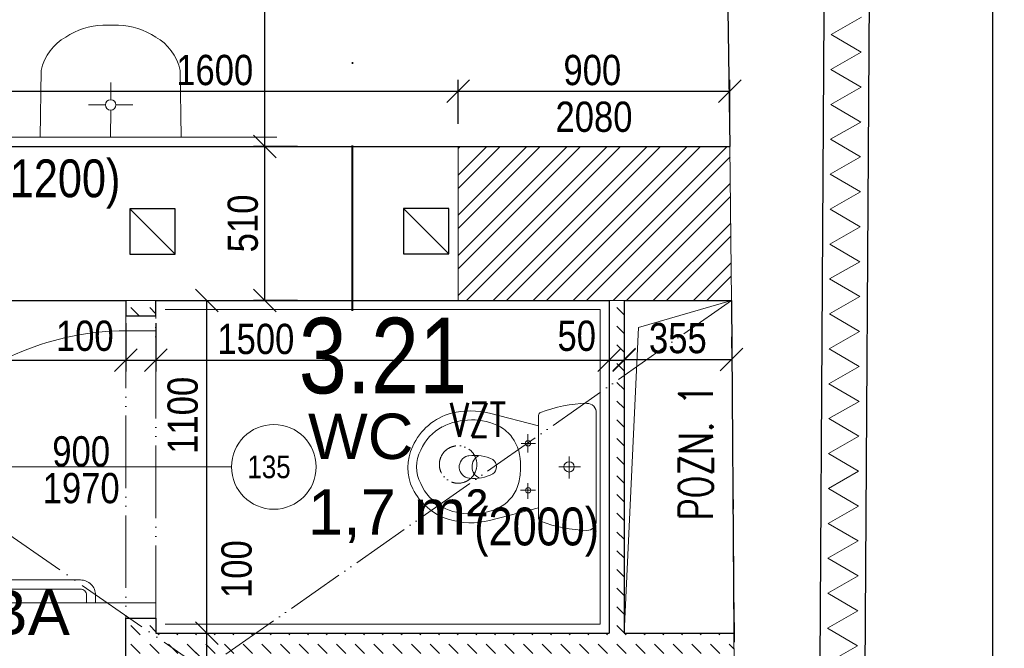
# Model space of a CAD drawing. Header units: millimetres. Extents: x -300958 to -108039, y 30118 to 292543.
# Tile 149 of 256: x -219364 to -216105, y 149500 to 151579. Entities that reach past the tile are written whole.
import ezdxf
from ezdxf.enums import TextEntityAlignment as Align

# ---------------------------------------------------------------- set-up
doc = ezdxf.new("R2010")
doc.units = ezdxf.units.MM
doc.header["$MEASUREMENT"] = 0
for name, pattern in [('ACAD_ISO05W100', [33, 24, -3, 0, -3, 0, -3]), ('DGN Style 2', [879.857395, 527.914437, -351.942958]), ('DGN Style 4', [1094.119168, 546.717885, -273.358943, 0.683397, -273.358943])]:
    doc.linetypes.add(name, pattern=pattern)
doc.layers.get('0').update_dxf_attribs({"lineweight": 13})
doc.layers.get('Defpoints').update_dxf_attribs({"color": 3, "lineweight": 13})
for name, color, linetype, lineweight in [('dims', 7, 'Continuous', 9), ('dvere', 7, 'Continuous', 9), ('equipments', 254, 'Continuous', 5), ('legenda', 7, 'Continuous', 13), ('Materiály', 1, 'Continuous', 13), ('navrh', 1, 'Continuous', 9), ('obklad', 8, 'Continuous', 5), ('popis', 7, 'Continuous', 9), ('PSV', 7, 'Continuous', 13), ('rez', 7, 'Continuous', 13), ('rost', 6, 'Continuous', 0), ('tenka', 7, 'Continuous', 13), ('texts', 3, 'Continuous', 30), ('walls', 7, 'Continuous', 13), ('zarizovaky', 5, 'Continuous', 9), ('zařizovací předměty', 7, 'Continuous', 9), ('ŠRAFA', 7, 'Continuous', 13)]:
    doc.layers.add(name, color=color, linetype=linetype, lineweight=lineweight)
doc.styles.add('GENERATED_STYLE_8', font='arial.ttf')
doc.styles.get("Standard").update_dxf_attribs({"font": 'txt.shx'})
doc.styles.add('STYLE-0', font='ARIALN.TTF')
doc.styles.add('Style-Arial', font='arial.ttf')
doc.dimstyles.new('arch', dxfattribs={"dimscale": 50, "dimtxt": 2.5, "dimasz": 2.5, "dimexe": 1.25, "dimexo": 0.9, "dimtad": 1, "dimdec": 0, "dimtxsty": 'STYLE-0', "dimblk": 'ARCHTICK', "dimcen": 2.5, "dimadec": 0, "dimazin": 0, "dimtfac": 1, "dimtdec": 0, "dimtmove": 2, "dimatfit": 3, "dimldrblk": 'ARCHTICK', "dimfxl": 0, "dimarcsym": 0})

# ---------------------------------------------------------------- blocks, each defined once
blk = doc.blocks.new('wc_kombi')
at = {"color": 0, "linetype": 'ByBlock', "lineweight": -2}
for p, q in [((0.1775, 0), (-0.1775, 0)), ((0.0002, -0.1237), (0.0002, -0.0524)), ((-0.0347, -0.0898), (0.0384, -0.0898)), ((-0.1356, -0.1907), (-0.1773, -0.3527)), ((-0.1706, -0.1907), (0.1706, -0.1907)), ((0.1357, -0.1907), (-0.1356, -0.1907)), ((0.1773, -0.3527), (0.1357, -0.1907)), ((-0.1078, -0.2257), (-0.0478, -0.2257)), ((-0.0778, -0.2013), (-0.0778, -0.2482)), ((0.0534, -0.2257), (0.106, -0.2257)), ((0.0775, -0.2004), (0.0775, -0.2501)), ((0.0013, -0.2508), (-0.0024, -0.2508)), ((-0.0366, -0.4251), (-0.0367, -0.4214))]:
    blk.add_line(p, q, dxfattribs=at)
for centre, radius in [((0, -0.0898), 0.0171), ((-0.0778, -0.2257), 0.00927), ((0.0775, -0.2252), 0.0089)]:
    blk.add_circle(centre, radius, dxfattribs=at)
for centre, radius, start, end in [((-0.1801, -0.0299), 0.03, 84.9385, 181.5621), ((0.1801, -0.0299), 0.03, 358.4383, 95.0618), ((0.2615, -0.0178), 0.4718, 181.5608, 200.6512), ((-0.2615, -0.0178), 0.4718, 339.3489, 358.4387), ((-0.1706, -0.1807), 0.01, 200.6489, 270.0028), ((0.1706, -0.1807), 0.01, 270, 339.3483), ((-0.0114, -0.3985), 0.148, 86.5055, 126.0101), ((0.006, -0.4465), 0.1958, 76.3604, 91.3715), ((0.0217, -0.3796), 0.1271, 29.404, 76.1254), ((-0.0104, -0.3911), 0.1427, 128.0842, 148.8348), ((0.0459, -0.4104), 0.2012, 152.4237, 180.8026), ((-0.0371, -0.4083), 0.1924, 358.536, 28.2377), ((0.0816, -0.4165), 0.2666, 166.1457, 193.5616), ((0.1001, -0.402), 0.1382, 154.478, 188.0608), ((-0.0005, -0.3598), 0.0297, 36.344, 144.2662), ((-0.0958, -0.404), 0.1343, 353.2317, 27.4086), ((-0.0653, -0.4139), 0.2501, 342.2461, 14.1632), ((-0.0006, -0.3697), 0.0413, 206.767, 336.409), ((0.0659, -0.4119), 0.2212, 180.3296, 206.1001), ((0, -0.4154), 0.0378, 194.8362, 353.2743), ((-0.0346, -0.4193), 0.19, 331.7361, 1.8342), ((0.013, -0.4271), 0.1975, 195.246, 245.7395), ((0.0046, -0.437), 0.1552, 207.7501, 247.4669), ((-0.0065, -0.4349), 0.1579, 292.8858, 331.8972), ((-0.019, -0.4276), 0.2019, 297.1495, 341.935), ((0, -0.4814), 0.1131, 240.9792, 299.0208), ((0.0025, -0.4644), 0.1593, 243.6726, 296.3274)]:
    blk.add_arc(centre, radius, start, end, dxfattribs=at)
blk = doc.blocks.new('_ArchTick')
at = {"color": 0, "linetype": 'ByBlock', "flags": 128}
blk.add_lwpolyline([(-0.5, -0.5), (0.5, 0.5)], dxfattribs=at)
blk = doc.blocks.new('*D160')
at = {"layer": 'Defpoints', "color": 0, "linetype": 'Continuous'}
for p in [(-218552.3, 154310), (-218368.7, 154310), (-218368.7, 151160)]:
    blk.add_point(p, dxfattribs=at)
at = {"layer": 'dims', "color": 0, "linetype": 'Continuous', "lineweight": -2}
for p, q in [((-218443.7, 154310), (-218589.8, 154310)), ((-218552.3, 151160), (-218552.3, 154310)), ((-218443.7, 151160), (-218589.8, 151160))]:
    blk.add_line(p, q, dxfattribs=at)
at = {"layer": 'dims', "color": 0, "linetype": 'Continuous', "lineweight": -2, "xscale": 75, "yscale": 75, "zscale": 75}
for p, rotation in [((-218552.3, 154310), 90), ((-218552.3, 151160), 270)]:
    blk.add_blockref('_ArchTick', p, dxfattribs=dict(at, rotation=rotation))
at = {"layer": 'dims', "color": 0, "linetype": 'Continuous', "insert": (-218651.2, 152839.2), "char_height": 100, "attachment_point": 5, "rotation": 90, "style": 'STYLE-0'}
blk.add_mtext('3150', dxfattribs=at)
blk = doc.blocks.new('*D162')
at = {"layer": 'Defpoints', "color": 0, "linetype": 'Continuous'}
for p in [(-218552.3, 151160), (-218368.7, 151160), (-218368.7, 150650)]:
    blk.add_point(p, dxfattribs=at)
at = {"layer": 'dims', "color": 0, "linetype": 'Continuous', "lineweight": -2}
for p, q in [((-218443.7, 151160), (-218589.8, 151160)), ((-218552.3, 150650), (-218552.3, 151160)), ((-218443.7, 150650), (-218589.8, 150650))]:
    blk.add_line(p, q, dxfattribs=at)
at = {"layer": 'dims', "color": 0, "linetype": 'Continuous', "lineweight": -2, "xscale": 75, "yscale": 75, "zscale": 75}
for p, rotation in [((-218552.3, 151160), 90), ((-218552.3, 150650), 270)]:
    blk.add_blockref('_ArchTick', p, dxfattribs=dict(at, rotation=rotation))
at = {"layer": 'dims', "color": 0, "linetype": 'Continuous', "insert": (-218624.8, 150905), "char_height": 100, "attachment_point": 5, "rotation": 90, "style": 'STYLE-0'}
blk.add_mtext('510', dxfattribs=at)
blk = doc.blocks.new('*D164')
at = {"layer": 'Defpoints', "color": 0, "linetype": 'Continuous'}
for p in [(-218927.7, 150650), (-218744.1, 150650), (-218927.7, 149550)]:
    blk.add_point(p, dxfattribs=at)
at = {"layer": 'dims', "color": 0, "linetype": 'Continuous', "lineweight": -2}
for p, q in [((-218852.7, 150650), (-218706.6, 150650)), ((-218744.1, 149550), (-218744.1, 150650)), ((-218852.7, 149550), (-218706.6, 149550))]:
    blk.add_line(p, q, dxfattribs=at)
at = {"layer": 'dims', "color": 0, "linetype": 'Continuous', "lineweight": -2, "xscale": 75, "yscale": 75, "zscale": 75}
for p, rotation in [((-218744.1, 150650), 90), ((-218744.1, 149550), 270)]:
    blk.add_blockref('_ArchTick', p, dxfattribs=dict(at, rotation=rotation))
at = {"layer": 'dims', "color": 0, "linetype": 'Continuous', "insert": (-218823.7, 150270.5), "char_height": 100, "attachment_point": 5, "rotation": 90, "style": 'STYLE-0'}
blk.add_mtext('1100', dxfattribs=at)
blk = doc.blocks.new('*D165')
at = {"layer": 'Defpoints', "color": 0, "linetype": 'Continuous'}
for p in [(-218927.7, 149550), (-218744.1, 149550), (-218927.7, 149450)]:
    blk.add_point(p, dxfattribs=at)
at = {"layer": 'dims', "color": 0, "linetype": 'Continuous', "lineweight": -2}
for p, q in [((-218852.7, 149550), (-218706.6, 149550)), ((-218744.1, 149450), (-218744.1, 149550)), ((-218852.7, 149450), (-218706.6, 149450))]:
    blk.add_line(p, q, dxfattribs=at)
at = {"layer": 'dims', "color": 0, "linetype": 'Continuous', "lineweight": -2, "xscale": 75, "yscale": 75, "zscale": 75}
for p, rotation in [((-218744.1, 149550), 90), ((-218744.1, 149450), 270)]:
    blk.add_blockref('_ArchTick', p, dxfattribs=dict(at, rotation=rotation))
at = {"layer": 'dims', "color": 0, "linetype": 'Continuous', "insert": (-218645.3, 149761.8), "char_height": 100, "attachment_point": 5, "rotation": 90, "style": 'STYLE-0'}
blk.add_mtext('100', dxfattribs=at)
blk = doc.blocks.new('*D121')
at = {"layer": 'Defpoints', "color": 0, "linetype": 'Continuous'}
for p in [(-218912.6, 150650), (-217412.6, 150452.6), (-217412.6, 150452.6)]:
    blk.add_point(p, dxfattribs=at)
at = {"layer": 'dims', "color": 0, "linetype": 'Continuous', "lineweight": -2}
for p, q in [((-218912.6, 150575), (-218912.6, 150415.1)), ((-217412.6, 150527.6), (-217412.6, 150490.1)), ((-218912.6, 150452.6), (-217412.6, 150452.6))]:
    blk.add_line(p, q, dxfattribs=at)
at = {"layer": 'dims', "color": 0, "linetype": 'Continuous', "lineweight": -2, "xscale": 75, "yscale": 75, "zscale": 75, "rotation": 180}
blk.add_blockref('_ArchTick', (-218912.6, 150452.6), dxfattribs=at)
at = {"layer": 'dims', "color": 0, "linetype": 'Continuous', "lineweight": -2, "xscale": 75, "yscale": 75, "zscale": 75}
blk.add_blockref('_ArchTick', (-217412.6, 150452.6), dxfattribs=at)
at = {"layer": 'dims', "color": 0, "linetype": 'Continuous', "insert": (-218582.1, 150522.4), "char_height": 100, "attachment_point": 5, "style": 'STYLE-0'}
blk.add_mtext('1500', dxfattribs=at)
blk = doc.blocks.new('*D122')
at = {"layer": 'Defpoints', "color": 0, "linetype": 'Continuous'}
for p in [(-217412.6, 150650), (-217362.6, 150452.6), (-217362.6, 150452.6)]:
    blk.add_point(p, dxfattribs=at)
at = {"layer": 'dims', "color": 0, "linetype": 'Continuous', "lineweight": -2}
for p, q in [((-217412.6, 150575), (-217412.6, 150415.1)), ((-217362.6, 150527.6), (-217362.6, 150490.1)), ((-217412.6, 150452.6), (-217362.6, 150452.6))]:
    blk.add_line(p, q, dxfattribs=at)
at = {"layer": 'dims', "color": 0, "linetype": 'Continuous', "lineweight": -2, "xscale": 75, "yscale": 75, "zscale": 75, "rotation": 180}
blk.add_blockref('_ArchTick', (-217412.6, 150452.6), dxfattribs=at)
at = {"layer": 'dims', "color": 0, "linetype": 'Continuous', "lineweight": -2, "xscale": 75, "yscale": 75, "zscale": 75}
blk.add_blockref('_ArchTick', (-217362.6, 150452.6), dxfattribs=at)
at = {"layer": 'dims', "color": 0, "linetype": 'Continuous', "insert": (-217519.9, 150532.9), "char_height": 100, "attachment_point": 5, "style": 'STYLE-0'}
blk.add_mtext('50', dxfattribs=at)
blk = doc.blocks.new('*D123')
at = {"layer": 'Defpoints', "color": 0, "linetype": 'Continuous'}
for p in [(-217362.6, 150650), (-217007.9, 150455.4), (-217007.9, 150455.4)]:
    blk.add_point(p, dxfattribs=at)
at = {"layer": 'dims', "color": 0, "linetype": 'Continuous', "lineweight": -2}
for p, q in [((-217362.6, 150575), (-217362.6, 150417.9)), ((-217007.9, 150530.4), (-217007.9, 150492.9)), ((-217362.6, 150455.4), (-217007.9, 150455.4))]:
    blk.add_line(p, q, dxfattribs=at)
at = {"layer": 'dims', "color": 0, "linetype": 'Continuous', "lineweight": -2, "xscale": 75, "yscale": 75, "zscale": 75, "rotation": 180}
blk.add_blockref('_ArchTick', (-217362.6, 150455.4), dxfattribs=at)
at = {"layer": 'dims', "color": 0, "linetype": 'Continuous', "lineweight": -2, "xscale": 75, "yscale": 75, "zscale": 75}
blk.add_blockref('_ArchTick', (-217007.9, 150455.4), dxfattribs=at)
at = {"layer": 'dims', "color": 0, "linetype": 'Continuous', "insert": (-217185.2, 150525.2), "char_height": 100, "attachment_point": 5, "style": 'STYLE-0'}
blk.add_mtext('355', dxfattribs=at)
blk = doc.blocks.new('*D124')
at = {"layer": 'Defpoints', "color": 0, "linetype": 'Continuous'}
for p in [(-219012.6, 150650), (-218912.6, 150452.6), (-218912.6, 150452.6)]:
    blk.add_point(p, dxfattribs=at)
at = {"layer": 'dims', "color": 0, "linetype": 'Continuous', "lineweight": -2}
for p, q in [((-219012.6, 150575), (-219012.6, 150415.1)), ((-218912.6, 150527.6), (-218912.6, 150490.1)), ((-219012.6, 150452.6), (-218912.6, 150452.6))]:
    blk.add_line(p, q, dxfattribs=at)
at = {"layer": 'dims', "color": 0, "linetype": 'Continuous', "lineweight": -2, "xscale": 75, "yscale": 75, "zscale": 75, "rotation": 180}
blk.add_blockref('_ArchTick', (-219012.6, 150452.6), dxfattribs=at)
at = {"layer": 'dims', "color": 0, "linetype": 'Continuous', "lineweight": -2, "xscale": 75, "yscale": 75, "zscale": 75}
blk.add_blockref('_ArchTick', (-218912.6, 150452.6), dxfattribs=at)
at = {"layer": 'dims', "color": 0, "linetype": 'Continuous', "insert": (-219148.3, 150532.9), "char_height": 100, "attachment_point": 5, "style": 'STYLE-0'}
blk.add_mtext('100', dxfattribs=at)
blk = doc.blocks.new('*D125')
at = {"layer": 'Defpoints', "color": 0, "linetype": 'Continuous'}
for p in [(-220512.6, 150650), (-219012.6, 150452.6), (-219012.6, 150452.6)]:
    blk.add_point(p, dxfattribs=at)
at = {"layer": 'dims', "color": 0, "linetype": 'Continuous', "lineweight": -2}
for p, q in [((-220512.6, 150575), (-220512.6, 150415.1)), ((-219012.6, 150527.6), (-219012.6, 150490.1)), ((-220512.6, 150452.6), (-219012.6, 150452.6))]:
    blk.add_line(p, q, dxfattribs=at)
at = {"layer": 'dims', "color": 0, "linetype": 'Continuous', "lineweight": -2, "xscale": 75, "yscale": 75, "zscale": 75, "rotation": 180}
blk.add_blockref('_ArchTick', (-220512.6, 150452.6), dxfattribs=at)
at = {"layer": 'dims', "color": 0, "linetype": 'Continuous', "lineweight": -2, "xscale": 75, "yscale": 75, "zscale": 75}
blk.add_blockref('_ArchTick', (-219012.6, 150452.6), dxfattribs=at)
at = {"layer": 'dims', "color": 0, "linetype": 'Continuous', "insert": (-219718.3, 150522.4), "char_height": 100, "attachment_point": 5, "style": 'STYLE-0'}
blk.add_mtext('1500', dxfattribs=at)
blk = doc.blocks.new('*D141')
at = {"layer": 'Defpoints', "color": 0, "linetype": 'Continuous'}
for p in [(-217912.6, 151342), (-219512.6, 151160), (-217912.6, 151160)]:
    blk.add_point(p, dxfattribs=at)
at = {"layer": 'dims', "color": 0, "linetype": 'Continuous', "lineweight": -2}
for p, q in [((-219512.6, 151235), (-219512.6, 151379.5)), ((-217912.6, 151235), (-217912.6, 151379.5)), ((-219512.6, 151342), (-217912.6, 151342))]:
    blk.add_line(p, q, dxfattribs=at)
at = {"layer": 'dims', "color": 0, "linetype": 'Continuous', "lineweight": -2, "xscale": 75, "yscale": 75, "zscale": 75, "rotation": 180}
blk.add_blockref('_ArchTick', (-219512.6, 151342), dxfattribs=at)
at = {"layer": 'dims', "color": 0, "linetype": 'Continuous', "lineweight": -2, "xscale": 75, "yscale": 75, "zscale": 75}
blk.add_blockref('_ArchTick', (-217912.6, 151342), dxfattribs=at)
at = {"layer": 'dims', "color": 0, "linetype": 'Continuous', "insert": (-218718.2, 151411.8), "char_height": 100, "attachment_point": 5, "style": 'STYLE-0'}
blk.add_mtext('1600', dxfattribs=at)
blk = doc.blocks.new('*D142')
at = {"layer": 'Defpoints', "color": 0, "linetype": 'Continuous'}
for p in [(-217012.6, 151342), (-217912.6, 151160), (-217012.6, 151160)]:
    blk.add_point(p, dxfattribs=at)
at = {"layer": 'dims', "color": 0, "linetype": 'Continuous', "lineweight": -2}
for p, q in [((-217912.6, 151235), (-217912.6, 151379.5)), ((-217012.6, 151235), (-217012.6, 151379.5)), ((-217912.6, 151342), (-217012.6, 151342))]:
    blk.add_line(p, q, dxfattribs=at)
at = {"layer": 'dims', "color": 0, "linetype": 'Continuous', "lineweight": -2, "xscale": 75, "yscale": 75, "zscale": 75, "rotation": 180}
blk.add_blockref('_ArchTick', (-217912.6, 151342), dxfattribs=at)
at = {"layer": 'dims', "color": 0, "linetype": 'Continuous', "lineweight": -2, "xscale": 75, "yscale": 75, "zscale": 75}
blk.add_blockref('_ArchTick', (-217012.6, 151342), dxfattribs=at)
at = {"layer": 'dims', "color": 0, "linetype": 'Continuous', "insert": (-217468.2, 151411.8), "char_height": 100, "attachment_point": 5, "style": 'STYLE-0'}
blk.add_mtext('900', dxfattribs=at)
blk = doc.blocks.new('umyvadlo')
at = {"layer": 'zařizovací předměty'}
for p, q in [((135306.9, 3682.7), (134839.2, 3677.7)), ((134839.2, 3677.7), (134845, 3457.2)), ((135074, 3590.2), (135073.1, 3680.2)), ((135306.9, 3682.7), (135305.9, 3462.1)), ((135057, 3572.8), (135000.3, 3572.2)), ((135074.4, 3555.8), (135075, 3499.1)), ((135091.4, 3573.2), (135148.1, 3573.8)), ((135103.2, 3309.4), (135050.9, 3308.9))]:
    blk.add_line(p, q, dxfattribs=at)
blk.add_arc((135074.2, 3573), 17.2, 180.6147766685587, 180.6147593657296, dxfattribs=at)
for centre, major_axis, start_param, end_param in [((134992.2, 3500.1), (-1.8, 169.1), 1.817828, 2.692319), ((135157.8, 3501.9), (-1.8, 169.1), 3.590866, 4.465357), ((135055.1, 3591.9), (-3, 283.1), 2.606109, 3.113176), ((135092.9, 3592.3), (-3, 283.1), 3.170009, 3.677076)]:
    blk.add_ellipse(centre, major_axis=major_axis, ratio=0.9, start_param=start_param, end_param=end_param, dxfattribs=at)
blk = doc.blocks.new('*D473')
at = {"layer": 'Defpoints', "color": 0, "linetype": 'Continuous'}
for p in [(-216682, 154820), (-216142.1, 154820), (-216682, 138540)]:
    blk.add_point(p, dxfattribs=at)
at = {"layer": 'dims', "color": 0, "linetype": 'Continuous', "lineweight": -2}
for p, q in [((-216607, 154820), (-216104.6, 154820)), ((-216142.1, 138540), (-216142.1, 154820)), ((-216607, 138540), (-216104.6, 138540))]:
    blk.add_line(p, q, dxfattribs=at)
at = {"layer": 'dims', "color": 0, "linetype": 'Continuous', "lineweight": -2, "xscale": 75, "yscale": 75, "zscale": 75}
for p, rotation in [((-216142.1, 154820), 90), ((-216142.1, 138540), 270)]:
    blk.add_blockref('_ArchTick', p, dxfattribs=dict(at, rotation=rotation))
at = {"layer": 'dims', "color": 0, "linetype": 'Continuous', "insert": (-216211.9, 146290.9), "char_height": 100, "attachment_point": 5, "rotation": 90, "style": 'STYLE-0'}
blk.add_mtext('16280', dxfattribs=at)

msp = doc.modelspace()

# ---------------------------------------------------------------- hatches: boundary and pattern name
at = {"layer": 'Materiály', "linetype": 'Continuous', "lineweight": 0}
h = msp.add_hatch(dxfattribs=at)
h.set_pattern_fill('ANSI32', color=256, scale=250, style=0)
h.paths.add_polyline_path([(-217412.6, 150650), (-217362.6, 150650), (-217007.9, 150650), (-217012.6, 151160), (-217912.6, 151160), (-217912.6, 150650)])
at = {"layer": 'Materiály', "linetype": 'Continuous'}
h = msp.add_hatch(dxfattribs=at)
h.set_pattern_fill('DASH', color=256, scale=350, angle=135, style=0)
h.paths.add_polyline_path([(-219012.6, 150650), (-219012.6, 150600), (-218912.6, 150600), (-218912.6, 150650)])
h = msp.add_hatch(dxfattribs=at)
h.set_pattern_fill('DASH', color=256, scale=350, angle=135, style=0)
h.paths.add_polyline_path([(-217412.6, 149550), (-218581.4, 149550), (-218724.5, 149450), (-216998.6, 149450), (-216999.5, 149550), (-217362.6, 149550), (-217362.6, 150402), (-217412.6, 150367.1)])
h.paths.add_polyline_path([(-217362.6, 150650), (-217412.6, 150650), (-217412.6, 150367.1), (-217362.6, 150402)])
h.paths.add_polyline_path([(-218912.6, 149450), (-218724.5, 149450), (-218581.4, 149550), (-218912.6, 149550), (-218912.6, 149600), (-219012.6, 149600), (-219012.6, 149400), (-218912.6, 149400)])
h.paths.add_polyline_path([(-218912.6, 148400), (-219012.6, 148400), (-219012.6, 148200), (-218912.6, 148200)])

# ---------------------------------------------------------------- linework, layer by layer
at = {"layer": 'dvere', "linetype": 'ACAD_ISO05W100', "ltscale": 10}
for p, q in [((-219012.6, 150600), (-219012.6, 149600)), ((-218912.6, 149600), (-218912.6, 150600))]:
    msp.add_line(p, q, dxfattribs=at)
at = {"layer": 'dvere', "linetype": 'Continuous'}
for p, q in [((-219012.6, 150550), (-218912.6, 150550)), ((-218662.6, 150100), (-219849.9, 150100)), ((-218912.6, 149650), (-219012.6, 149650))]:
    msp.add_line(p, q, dxfattribs=at)
at = {"layer": 'dvere', "linetype": 'Continuous', "flags": 128}
msp.add_lwpolyline([(-219012.6, 149650), (-219912.6, 149650, -0.414214), (-219012.6, 150550)], format="xyb", dxfattribs=at)
at = {"layer": 'Materiály', "linetype": 'Continuous', "flags": 128}
for points in [[(-216587.4, 149970.3), (-216687, 150028.7), (-216586.7, 150085.8), (-216686.3, 150144.2), (-216586, 150201.3), (-216685.6, 150259.6), (-216585.3, 150316.7), (-216684.9, 150375.1), (-216584.5, 150432.2), (-216684.2, 150490.6), (-216583.8, 150547.7), (-216683.5, 150606), (-216583.1, 150663.1), (-216682.8, 150721.5), (-216582.4, 150778.6), (-216682.1, 150837), (-216581.7, 150894.1), (-216681.3, 150952.4), (-216581, 151009.5), (-216680.6, 151067.9), (-216580.3, 151125), (-216679.9, 151183.4), (-216579.6, 151240.5), (-216679.2, 151298.8), (-216578.9, 151356), (-216678.5, 151414.3), (-216578.2, 151471.4), (-216677.8, 151529.8), (-216577.4, 151586.9)], [(-216690.6, 149451.3), (-216590.2, 149508.5), (-216689.9, 149566.8), (-216589.5, 149623.9), (-216689.1, 149682.3), (-216588.8, 149739.4), (-216688.4, 149797.8), (-216588.1, 149854.9), (-216687.7, 149913.2), (-216587.4, 149970.3), (-216587.4, 149970.3)]]:
    msp.add_lwpolyline(points, dxfattribs=at)
at = {"layer": 'navrh', "linetype": 'Continuous', "lineweight": 30}
for p, q in [((-216532.6, 154820), (-216632.6, 138539.1)), ((-217912.6, 151160), (-217012.6, 151160)), ((-219012.6, 150650), (-219012.6, 150600)), ((-218912.6, 150600), (-218912.6, 150650)), ((-217912.6, 150650), (-217412.6, 150650)), ((-217412.6, 150650), (-217412.6, 149550)), ((-217362.6, 150650), (-217362.6, 149550)), ((-217362.6, 150650), (-217007.9, 150650)), ((-219012.6, 150600), (-218912.6, 150600)), ((-219012.6, 149400), (-219012.6, 149600)), ((-219012.6, 149600), (-218912.6, 149600)), ((-218912.6, 149600), (-218912.6, 149550)), ((-218912.6, 149550), (-217412.6, 149550)), ((-217362.6, 149550), (-217162.6, 149550)), ((-217362.6, 149550), (-216999.5, 149550))]:
    msp.add_line(p, q, dxfattribs=at)
at = {"layer": 'navrh', "linetype": 'ACAD_ISO05W100', "ltscale": 10}
msp.add_line((-220512.6, 150650), (-216985.2, 148200), dxfattribs=at)
at = {"layer": 'navrh', "linetype": 'DGN Style 2', "ltscale": 0.25}
msp.add_lwpolyline([(-220512.6, 148200), (-216985.2, 148200), (-217007.9, 150650), (-220512.6, 150650)], close=True, dxfattribs=at)
at = {"layer": 'navrh', "linetype": 'Continuous', "lineweight": 0, "flags": 128}
msp.add_lwpolyline([(-217362.6, 149550), (-217315.3, 150560.9), (-217007.9, 150650)], dxfattribs=at)
at = {"layer": 'obklad', "linetype": 'Continuous', "lineweight": 0}
msp.add_line((-219512.6, 151190), (-218512.6, 151190), dxfattribs=at)
at = {"layer": 'obklad', "linetype": 'Continuous', "lineweight": 0, "flags": 128}
msp.add_lwpolyline([(-218882.6, 150620), (-217442.6, 150620), (-217442.6, 149580), (-218882.6, 149580)], dxfattribs=at)
at = {"layer": 'PSV', "linetype": 'Continuous', "lineweight": 0}
msp.add_circle((-218522.5, 150100), 140.1, dxfattribs=at)
at = {"layer": 'rez', "linetype": 'DGN Style 4', "lineweight": 40, "flags": 128}
msp.add_lwpolyline([(-218261.7, 150616), (-218261.7, 151748.1), (-220182.6, 151748.1), (-220182.6, 153110.2)], dxfattribs=at)
at = {"layer": 'rost', "linetype": 'ACAD_ISO05W100', "lineweight": 0, "ltscale": 8}
msp.add_line((-217007.9, 150650), (-220512.6, 148200), dxfattribs=at)
at = {"layer": 'tenka', "linetype": 'Continuous'}
for p, q in [((-217912.6, 151160), (-217912.6, 150650)), ((-217012.6, 151160), (-217007.9, 150650)), ((-219012.6, 150650), (-218912.6, 150650)), ((-216998.6, 149450), (-216999.5, 149550))]:
    msp.add_line(p, q, dxfattribs=at)
at = {"layer": 'walls', "linetype": 'Continuous', "lineweight": 30}
for p, q in [((-219512.6, 151160), (-217912.6, 151160)), ((-218999.6, 150953.5), (-218849.6, 150803.5)), ((-218093.6, 150954.9), (-217943.6, 150804.9)), ((-219512.6, 150650), (-219012.6, 150650)), ((-218912.6, 150650), (-217912.6, 150650)), ((-217007.9, 150650), (-216999.5, 149550))]:
    msp.add_line(p, q, dxfattribs=at)
at = {"layer": 'walls', "linetype": 'Continuous', "lineweight": 30, "flags": 128}
for points in [[(-219112.6, 154820), (-216682.6, 154820), (-216782.6, 138540), (-217237.6, 138540)], [(-217042.6, 153200), (-217012.6, 151160)]]:
    msp.add_lwpolyline(points, dxfattribs=at)
at = {"layer": 'walls', "linetype": 'Continuous', "lineweight": 30}
for points in [[(-218849.6, 150803.5), (-218849.6, 150953.5), (-218999.6, 150953.5), (-218999.6, 150803.5)], [(-217943.6, 150804.9), (-217943.6, 150954.9), (-218093.6, 150954.9), (-218093.6, 150804.9)]]:
    msp.add_lwpolyline(points, close=True, dxfattribs=at)
at = {"layer": 'zarizovaky', "linetype": 'Continuous', "lineweight": 0, "flags": 128}
for points in [[(-219112.6, 149650.9), (-219112.6, 149675.9, 0.414214), (-219162.6, 149725.9), (-219762.6, 149725.9, 0.414214), (-219812.6, 149675.9), (-219812.6, 149650), (-219812.6, 149650)], [(-219142.6, 149650.9), (-219142.6, 149675.9, 0.414214), (-219162.6, 149695.9), (-219762.6, 149695.9, 0.414214), (-219782.6, 149675.9), (-219782.6, 149650)]]:
    msp.add_lwpolyline(points, format="xyb", dxfattribs=at)
at = {"layer": 'zařizovací předměty', "linetype": 'ACAD_ISO05W100', "lineweight": 0, "ltscale": 5}
msp.add_circle((-217912.6, 150107.8), 62, dxfattribs=at)
at = {"layer": 'ŠRAFA', "linetype": 'Continuous', "lineweight": 0}
msp.add_line((-217412.6, 150650), (-217362.6, 150650), dxfattribs=at)

# ---------------------------------------------------------------- block references
at = {"layer": 'equipments', "linetype": 'Continuous', "lineweight": 0, "rotation": 179.3852406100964}
msp.add_blockref('umyvadlo', (-83957.8, 153420.7), dxfattribs=at)
at = {"layer": 'zařizovací předměty', "linetype": 'Continuous', "lineweight": 0, "xscale": 1000, "yscale": 1000, "zscale": 1000, "rotation": 270}
msp.add_blockref('wc_kombi', (-217455.5, 150100), dxfattribs=at)

# ---------------------------------------------------------------- texts
at = {"layer": 'dims', "linetype": 'Continuous', "style": 'STYLE-0'}
msp.add_text('2080', height=100, dxfattribs=at).set_placement((-217462.8, 151257.9), align=Align.MIDDLE_CENTER)
at = {"layer": 'dvere', "linetype": 'Continuous', "insert": (-219160.2, 150089.8), "char_height": 100, "attachment_point": 5, "line_spacing_factor": 0.72871, "style": 'STYLE-0'}
msp.add_mtext('900\\P1970', dxfattribs=at)
at = {"layer": 'legenda', "linetype": 'Continuous', "lineweight": 0, "insert": (-217125.5, 149923.7), "char_height": 112, "attachment_point": 4, "rotation": 90.0012, "line_spacing_factor": 0.765173, "style": 'Style-Arial'}
msp.add_mtext('{\\Fromans|c238;\\W0.7143;POZN. 1}', dxfattribs=at)
at = {"layer": 'obklad', "linetype": 'Continuous', "lineweight": 0, "style": 'STYLE-0'}
for s, p in [('(1200)', (-219444.2, 151054.2)), ('(2000)', (-217859.4, 149902.9))]:
    msp.add_text(s, height=125, dxfattribs=at).set_placement(p, align=Align.MIDDLE_LEFT)
at = {"layer": 'popis', "linetype": 'Continuous', "lineweight": 0, "char_height": 150, "width": 1303.837, "attachment_point": 1, "style": 'GENERATED_STYLE_8'}
for s, insert in [('WC\\P1,7 m²', (-218409.4, 150276)), ('\\A1;CHODBA \\P4,2 m²', (-220093.7, 149693.4))]:
    msp.add_mtext(s, dxfattribs=dict(at, insert=insert))
at = {"layer": 'PSV', "linetype": 'Continuous', "lineweight": 0, "style": 'STYLE-0'}
msp.add_text('135', height=75, dxfattribs=at).set_placement((-218538.5, 150100), align=Align.MIDDLE_CENTER)
at = {"layer": 'texts', "linetype": 'Continuous', "lineweight": 0, "insert": (-218161.2, 150466.3), "char_height": 250, "width": 788.673, "attachment_point": 5}
msp.add_mtext('\\fArial Narrow|b0|i0|c238|p39;3.21', dxfattribs=at)
at = {"layer": 'zařizovací předměty', "linetype": 'Continuous', "insert": (-217938.5, 150255.8), "char_height": 112, "attachment_point": 4, "rotation": 0.0012, "line_spacing_factor": 0.765173, "style": 'Style-Arial'}
msp.add_mtext('{\\Fromans|c238;\\W0.71429;VZT}', dxfattribs=at)

# ---------------------------------------------------------------- dimensions: what is measured, and where the dimension line sits
at = {"layer": 'dims', "linetype": 'Continuous'}
for base, p1, p2, picture, middle in [((-216142.1, 154820), (-216682, 138540), (-216682, 154820), '*D473', (-216211.9, 146290.9)), ((-218552.3, 154310), (-218368.7, 151160), (-218368.7, 154310), '*D160', (-218651.2, 152839.2)), ((-218552.3, 151160), (-218368.7, 150650), (-218368.7, 151160), '*D162', (-218624.8, 150905)), ((-218744.1, 150650), (-218927.7, 149550), (-218927.7, 150650), '*D164', (-218823.7, 150270.5)), ((-218744.1, 149550), (-218927.7, 149450), (-218927.7, 149550), '*D165', (-218645.3, 149761.8))]:
    dim = msp.add_linear_dim(base=base, p1=p1, p2=p2, angle=90, dimstyle='arch', override={"dimtxt": 2, "dimasz": 1.5, "dimexe": 0.75, "dimexo": 1.5, "dimgap": 0.375, "dimcen": 0.05}, dxfattribs=at)
    dim.commit()
    dim.dimension.update_dxf_attribs({"geometry": picture, "text_midpoint": middle, "dimtype": 160})
for base, p1, p2, picture, middle in [((-217912.6, 151342), (-219512.6, 151160), (-217912.6, 151160), '*D141', (-218718.2, 151411.8)), ((-217012.6, 151342), (-217912.6, 151160), (-217012.6, 151160), '*D142', (-217468.2, 151411.8)), ((-219012.6, 150452.6), (-220512.6, 150650), (-219012.6, 150452.6), '*D125', (-219718.3, 150522.4)), ((-218912.6, 150452.6), (-219012.6, 150650), (-218912.6, 150452.6), '*D124', (-219148.3, 150532.9)), ((-217412.6, 150452.6), (-218912.6, 150650), (-217412.6, 150452.6), '*D121', (-218582.1, 150522.4)), ((-217362.6, 150452.6), (-217412.6, 150650), (-217362.6, 150452.6), '*D122', (-217519.9, 150532.9))]:
    dim = msp.add_linear_dim(base=base, p1=p1, p2=p2, dimstyle='arch', override={"dimtxt": 2, "dimasz": 1.5, "dimexe": 0.75, "dimexo": 1.5, "dimgap": 0.375, "dimcen": 0.05}, dxfattribs=at)
    dim.commit()
    dim.dimension.update_dxf_attribs({"geometry": picture, "text_midpoint": middle, "dimtype": 160})
dim = msp.add_linear_dim(base=(-217007.9, 150455.4), p1=(-217362.6, 150650), p2=(-217007.9, 150455.4), dimstyle='arch', override={"dimtxt": 2, "dimasz": 1.5, "dimexe": 0.75, "dimexo": 1.5, "dimgap": 0.375, "dimcen": 0.05}, dxfattribs=at)
dim.commit()
dim.dimension.update_dxf_attribs({"geometry": '*D123', "text_midpoint": (-217185.2, 150525.2)})

doc.saveas('drawing.dxf')
